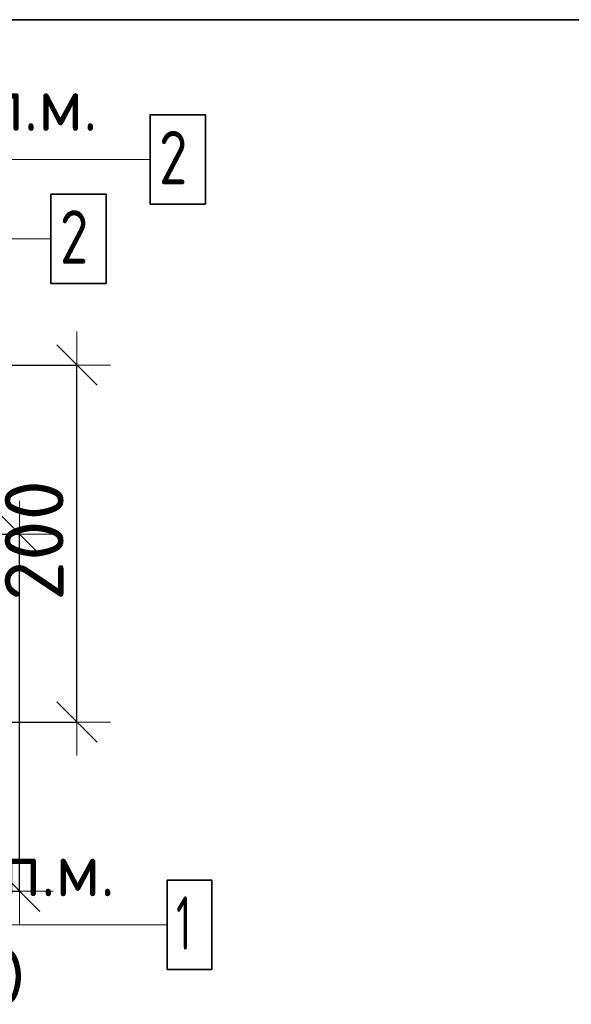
# Model space of a CAD drawing. Header units: metres. Extents: x -38 to 97, y -15 to 21.
# Tile 67 of 114: x 72.777 to 73.086, y 6.32 to 6.872. Entities that reach past the tile are written whole.
import ezdxf

# ---------------------------------------------------------------- set-up
doc = ezdxf.new("R2010")
doc.units = ezdxf.units.M
doc.header["$PDMODE"] = 65
for name, color, linetype, lineweight in [('XR$3$Арм. стержнями верхней зоны', 180, 'Continuous', 35), ('XR$3$Арм. стержнями нижней зоны', 180, 'Continuous', 35), ('XR$3$Размерная линия_ общее', 7, 'Continuous', 13), ('XR$5$Арм. стержнями верхней зоны', 180, 'Continuous', 35), ('XR$5$Размерная линия_ общее', 7, 'Continuous', 13)]:
    doc.layers.add(name, color=color, linetype=linetype, lineweight=lineweight)
doc.styles.add('ISOCPEUR', font='txt')
doc.dimstyles.new('DIMSTYLE_8', dxfattribs={"dimtxt": 0.033, "dimasz": 0.0375, "dimexe": 0, "dimexo": 0, "dimgap": 0.0165, "dimtad": 2, "dimdec": 0, "dimlfac": 1000, "dimrnd": 1, "dimzin": 12, "dimdsep": 46, "dimtxsty": 'ISOCPEUR', "dimblk1": 'ALL_ML_STRICH', "dimblk2": 'ALL_ML_STRICH', "dimsah": 1, "dimcen": 0, "dimclrd": 7, "dimclre": 256, "dimclrt": 7, "dimadec": 0, "dimazin": 0, "dimtfac": 1, "dimtdec": 0, "dimtix": 1, "dimtmove": 2, "dimatfit": 3, "dimfxl": 0, "dimtzin": 0, "dimlwd": 0, "dimlwe": -3, "dimarcsym": 0})

# ---------------------------------------------------------------- blocks, each defined once
blk = doc.blocks.new('ALL_ML_STRICH')
at = {"color": 0, "linetype": 'ByBlock', "lineweight": -2}
for p, q in [((0, -0.5), (0, 0.5)), ((-0.3, -0.3), (0.3, 0.3)), ((-1, 0), (0.5, 0))]:
    blk.add_line(p, q, dxfattribs=at)
blk = doc.blocks.new('*D72')
at = {"layer": 'DEFPOINTS', "color": 7, "linetype": 'Continuous', "lineweight": 13, "transparency": 33554687}
for p in [(72.63764, 6.67826), (72.63764, 6.47826), (72.80919, 6.47826)]:
    blk.add_point(p, dxfattribs=at)
at = {"layer": 'XR$3$Размерная линия_ общее', "color": 253, "linetype": 'Continuous', "lineweight": -2, "true_color": 0xa0a0a0, "transparency": 33554687}
for p, q in [((72.65764, 6.67826), (72.80919, 6.67826)), ((72.65764, 6.47826), (72.80919, 6.47826))]:
    blk.add_line(p, q, dxfattribs=at)
at = {"layer": 'XR$3$Размерная линия_ общее', "color": 7, "linetype": 'Continuous', "lineweight": -2, "transparency": 33554687}
blk.add_line((72.80919, 6.47826), (72.80919, 6.67826), dxfattribs=at)
at = {"layer": 'XR$3$Размерная линия_ общее', "color": 7, "linetype": 'Continuous', "lineweight": 13, "transparency": 33554687, "xscale": 0.0375, "yscale": 0.0375, "zscale": 0.0375}
for p, rotation in [((72.80919, 6.67826), 90), ((72.80919, 6.47826), 270)]:
    blk.add_blockref('ALL_ML_STRICH', p, dxfattribs=dict(at, rotation=rotation))
at = {"layer": 'XR$3$Размерная линия_ общее', "color": 7, "linetype": 'Continuous', "lineweight": 13, "transparency": 33554687, "insert": (72.78519, 6.57991), "char_height": 0.033, "width": 0.099, "attachment_point": 5, "rotation": 90, "style": 'ISOCPEUR'}
blk.add_mtext('\\A1;{200}', dxfattribs=at)
blk = doc.blocks.new('*D538')
at = {"layer": 'DEFPOINTS', "color": 7, "linetype": 'Continuous', "lineweight": 13, "transparency": 33554687}
for p in [(72.60555, 6.58345), (72.60555, 6.38345), (72.77709, 6.38345)]:
    blk.add_point(p, dxfattribs=at)
at = {"layer": 'XR$5$Размерная линия_ общее', "color": 253, "linetype": 'Continuous', "lineweight": -2, "true_color": 0xa0a0a0, "transparency": 33554687}
for p, q in [((72.62555, 6.58345), (72.77709, 6.58345)), ((72.62555, 6.38345), (72.77709, 6.38345))]:
    blk.add_line(p, q, dxfattribs=at)
at = {"layer": 'XR$5$Размерная линия_ общее', "color": 7, "linetype": 'Continuous', "lineweight": -2, "transparency": 33554687}
blk.add_line((72.77709, 6.38345), (72.77709, 6.58345), dxfattribs=at)
at = {"layer": 'XR$5$Размерная линия_ общее', "color": 7, "linetype": 'Continuous', "lineweight": 13, "transparency": 33554687, "xscale": 0.0375, "yscale": 0.0375, "zscale": 0.0375}
for p, rotation in [((72.77709, 6.58345), 90), ((72.77709, 6.38345), 270)]:
    blk.add_blockref('ALL_ML_STRICH', p, dxfattribs=dict(at, rotation=rotation))
at = {"layer": 'XR$5$Размерная линия_ общее', "color": 7, "linetype": 'Continuous', "lineweight": 13, "transparency": 33554687, "insert": (72.75309, 6.4851), "char_height": 0.033, "width": 0.099, "attachment_point": 5, "rotation": 90, "style": 'ISOCPEUR'}
blk.add_mtext('\\A1;{200}', dxfattribs=at)

msp = doc.modelspace()

# ---------------------------------------------------------------- linework, layer by layer
at = {"color": 7, "linetype": 'Continuous', "lineweight": 35, "transparency": 33554687}
msp.add_line((67.91979, 6.87171), (86.41979, 6.87171), dxfattribs=at)
at = {"color": 7, "linetype": 'Continuous', "lineweight": 13, "transparency": 33554687}
msp.add_line((86.41979, 6.87171), (67.91979, 6.87171), dxfattribs=at)
at = {"layer": 'XR$3$Арм. стержнями верхней зоны', "color": 7, "linetype": 'Continuous', "lineweight": 13, "transparency": 33554687}
msp.add_line((72.62411, 6.79343), (72.85011, 6.79343), dxfattribs=at)
at = {"layer": 'XR$3$Арм. стержнями верхней зоны', "color": 7, "linetype": 'Continuous', "lineweight": 35, "transparency": 33554687}
msp.add_lwpolyline([(72.85011, 6.76843), (72.88111, 6.76843), (72.88111, 6.81843), (72.85011, 6.81843), (72.85011, 6.76843)], dxfattribs=at)
at = {"layer": 'XR$3$Арм. стержнями нижней зоны', "color": 7, "linetype": 'Continuous', "lineweight": 13, "transparency": 33554687}
msp.add_line((72.63377, 6.36468), (72.85977, 6.36468), dxfattribs=at)
at = {"layer": 'XR$3$Арм. стержнями нижней зоны', "color": 7, "linetype": 'Continuous', "lineweight": 35, "transparency": 33554687}
msp.add_lwpolyline([(72.85977, 6.33968), (72.88477, 6.33968), (72.88477, 6.38968), (72.85977, 6.38968), (72.85977, 6.33968)], dxfattribs=at)
at = {"layer": 'XR$5$Арм. стержнями верхней зоны', "color": 7, "linetype": 'Continuous', "lineweight": 13, "transparency": 33554687}
msp.add_line((72.56858, 6.74899), (72.79458, 6.74899), dxfattribs=at)
at = {"layer": 'XR$5$Арм. стержнями верхней зоны', "color": 7, "linetype": 'Continuous', "lineweight": 35, "transparency": 33554687}
msp.add_lwpolyline([(72.79458, 6.72399), (72.82558, 6.72399), (72.82558, 6.77399), (72.79458, 6.77399), (72.79458, 6.72399)], dxfattribs=at)

# ---------------------------------------------------------------- texts
at = {"layer": 'XR$3$Арм. стержнями верхней зоны', "color": 7, "linetype": 'Continuous', "lineweight": 25, "transparency": 33554687, "char_height": 0.03, "attachment_point": 7, "style": 'ISOCPEUR'}
for s, insert, width in [('\\W0.94;ø10 L=п.м.', (72.64411, 6.80943), 0.1999832), ('\\W0.78;2', (72.85511, 6.77943), 0.0326407), ('\\W0.95;ш.200 ', (72.6786, 6.74943), 0.1311997)]:
    msp.add_mtext(s, dxfattribs=dict(at, insert=insert, width=width))
at = {"layer": 'XR$3$Арм. стержнями нижней зоны', "color": 7, "linetype": 'Continuous', "lineweight": 25, "transparency": 33554687, "char_height": 0.03, "attachment_point": 7, "style": 'ISOCPEUR'}
for s, insert, width in [('\\W0.94;ø10 L=п.м.', (72.65377, 6.38068), 0.1999832), ('\\W0.56;1', (72.86477, 6.35068), 0.0233333), ('\\W0.95;ш.200 ', (72.68827, 6.32068), 0.1311997)]:
    msp.add_mtext(s, dxfattribs=dict(at, insert=insert, width=width))
at = {"layer": 'XR$5$Арм. стержнями верхней зоны', "color": 7, "linetype": 'Continuous', "lineweight": 25, "transparency": 33554687, "insert": (72.79958, 6.73499), "char_height": 0.03, "width": 0.0326407, "attachment_point": 7, "style": 'ISOCPEUR'}
msp.add_mtext('\\W0.78;2', dxfattribs=at)

# ---------------------------------------------------------------- dimensions: what is measured, and where the dimension line sits
at = {"layer": 'XR$3$Размерная линия_ общее', "color": 7, "linetype": 'Continuous', "lineweight": 13, "transparency": 33554687}
dim = msp.add_linear_dim(base=(72.80919, 6.67826), p1=(72.65764, 6.47826), p2=(72.65764, 6.67826), angle=90, dimstyle='DIMSTYLE_8', override={"dimpost": '<>', "dimclrd": 7, "dimclre": 253, "dimclrt": 7, "dimlwd": 0, "dimlwe": 65533}, dxfattribs=at)
dim.commit()
dim.dimension.update_dxf_attribs({"geometry": '*D72', "text_midpoint": (72.78519, 6.57991), "dimtype": 160})
at = {"layer": 'XR$5$Размерная линия_ общее', "color": 7, "linetype": 'Continuous', "lineweight": 13, "transparency": 33554687}
dim = msp.add_linear_dim(base=(72.77709, 6.58345), p1=(72.62555, 6.38345), p2=(72.62555, 6.58345), angle=90, dimstyle='DIMSTYLE_8', override={"dimpost": '<>', "dimclrd": 7, "dimclre": 253, "dimclrt": 7, "dimlwd": 0, "dimlwe": 65533}, dxfattribs=at)
dim.commit()
dim.dimension.update_dxf_attribs({"geometry": '*D538', "text_midpoint": (72.75309, 6.4851), "dimtype": 160})

doc.saveas('drawing.dxf')
